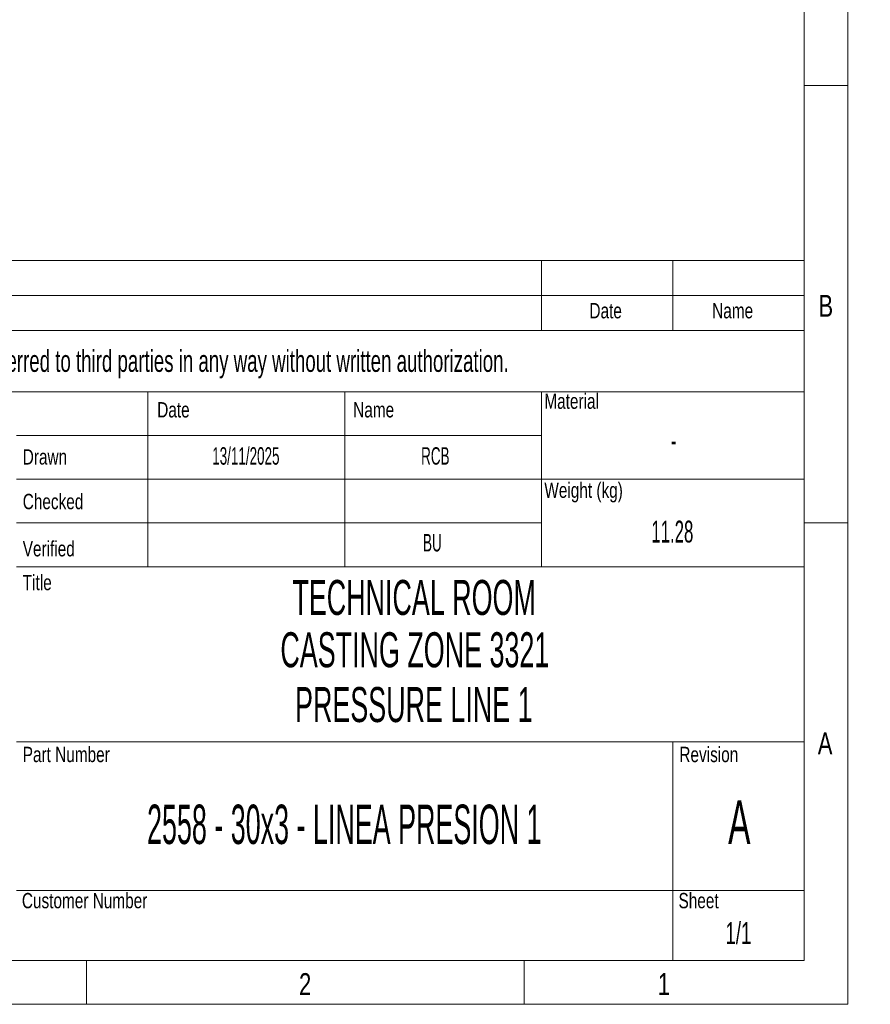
# Model space of a CAD drawing. Header units: millimetres. Extents: x 15 to 592, y 5 to 415.
# Tile 12 of 14: x 494 to 592, y 5 to 118. Entities that reach past the tile are written whole.
import ezdxf

# ---------------------------------------------------------------- set-up
doc = ezdxf.new("R2010")
doc.units = ezdxf.units.MM
doc.layers.add('SLD-0', color=179, linetype='Continuous')
doc.styles.add('SLDTEXTSTYLE0', font='TXT', dxfattribs={"width": 0.75})
doc.styles.add('SLDTEXTSTYLE1', font='TXT', dxfattribs={"width": 0.574367})
doc.styles.add('SLDTEXTSTYLE2', font='TXT', dxfattribs={"width": 0.638186})
doc.styles.add('SLDTEXTSTYLE3', font='TXT', dxfattribs={"width": 0.510549})

msp = doc.modelspace()

# ---------------------------------------------------------------- linework, layer by layer
at = {"color": 7, "linetype": 'Continuous', "lineweight": 18}
for p, q in [((589, 415), (589, 5)), ((584, 410), (584, 10)), ((584, 110), (589, 110)), ((404, 90), (584, 90)), ((554, 90), (554, 82)), ((569, 90), (569, 82)), ((584, 90), (584, 10)), ((404, 86), (584, 86)), ((404, 82), (584, 82)), ((404, 75), (584, 75)), ((509, 75), (509, 55)), ((531.5, 75), (531.5, 55)), ((554, 75), (554, 70)), ((554, 70), (494, 70)), ((554, 70), (554, 65)), ((554, 65), (494, 65)), ((554, 65), (554, 60)), ((554, 65), (584, 65)), ((554, 60), (494, 60)), ((554, 60), (554, 55)), ((584, 60), (589, 60)), ((494, 55), (509, 55)), ((509, 55), (531.5, 55)), ((531.5, 55), (554, 55)), ((554, 55), (584, 55)), ((494, 35), (584, 35)), ((569, 35), (569, 10)), ((494, 18), (584, 18)), ((584, 10), (20, 10)), ((404, 10), (584, 10)), ((502, 10), (502, 5)), ((552, 10), (552, 5)), ((589, 5), (15, 5))]:
    msp.add_line(p, q, dxfattribs=at)

# ---------------------------------------------------------------- texts
at = {"color": 7, "linetype": 'Continuous', "lineweight": 0}
for s, insert, char_height, attachment_point, style in [('B', (586.4809, 86.06267), 2.5, 2, 'SLDTEXTSTYLE0'), ('Date', (561.32058, 85.13631), 1.75, 2, 'SLDTEXTSTYLE0'), ('Name', (575.83281, 85.13631), 1.75, 2, 'SLDTEXTSTYLE0'), ('Material', (554.31017, 74.79649), 1.75, 1, 'SLDTEXTSTYLE0'), ('Date', (510.07035, 73.81161), 1.75, 1, 'SLDTEXTSTYLE0'), ('Name', (532.46556, 73.81161), 1.75, 1, 'SLDTEXTSTYLE0'), ('Drawn', (494.70003, 68.42429), 1.75, 1, 'SLDTEXTSTYLE0'), ('Weight (kg)', (554.31017, 64.62334), 1.75, 1, 'SLDTEXTSTYLE0'), ('Checked', (494.70003, 63.32744), 1.75, 1, 'SLDTEXTSTYLE0'), ('Verified', (494.70003, 57.93582), 1.75, 1, 'SLDTEXTSTYLE0'), ('Title', (494.70003, 54.07419), 1.75, 1, 'SLDTEXTSTYLE0'), ('A', (586.40017, 36.06267), 2.5, 2, 'SLDTEXTSTYLE0'), ('Part Number', (494.70003, 34.42461), 1.75, 1, 'SLDTEXTSTYLE0'), ('Revision', (569.74402, 34.42461), 1.75, 1, 'SLDTEXTSTYLE0'), ('2558 - 30x3 - LINEA PRESION 1', (531.44786, 27.81843), 4.5, 2, 'SLDTEXTSTYLE3'), ('Customer Number', (494.6026, 17.72408), 1.75, 1, 'SLDTEXTSTYLE0'), ('Sheet', (569.64658, 17.72408), 1.75, 1, 'SLDTEXTSTYLE0'), ('2', (526.97483, 8.56267), 2.5, 2, 'SLDTEXTSTYLE0'), ('1', (567.97483, 8.56267), 2.5, 2, 'SLDTEXTSTYLE0')]:
    msp.add_mtext(s, dxfattribs=dict(at, insert=insert, char_height=char_height, attachment_point=attachment_point, style=style))
at = {"layer": 'SLD-0', "color": 7, "attachment_point": 2}
for s, insert, char_height, style in [('This drawing is property of INSERTEC. Must not be copied or transferred to third parties in any way without written authorization.', (489.52452, 79.76737), 2.5, 'SLDTEXTSTYLE2'), ('13/11/2025', (520.19939, 68.66294), 2, 'SLDTEXTSTYLE1'), ('RCB', (541.85295, 68.66294), 2, 'SLDTEXTSTYLE1'), ('-', (569.09125, 70.67163), 2.5, 'SLDTEXTSTYLE1'), ('11.28', (568.93843, 60.26743), 2.5, 'SLDTEXTSTYLE1'), ('BU', (541.51573, 58.74879), 2, 'SLDTEXTSTYLE1'), ('TECHNICAL ROOM', (539.43008, 53.48919), 4, 'SLDTEXTSTYLE1'), ('CASTING ZONE 3321', (539.51141, 47.51473), 4, 'SLDTEXTSTYLE1'), ('PRESSURE LINE 1', (539.39468, 41.25275), 4, 'SLDTEXTSTYLE1'), ('A', (576.59481, 28.30463), 5, 'SLDTEXTSTYLE1'), ('1/1', (576.49515, 14.40205), 2.5, 'SLDTEXTSTYLE2')]:
    msp.add_mtext(s, dxfattribs=dict(at, insert=insert, char_height=char_height, style=style))

doc.saveas('drawing.dxf')
